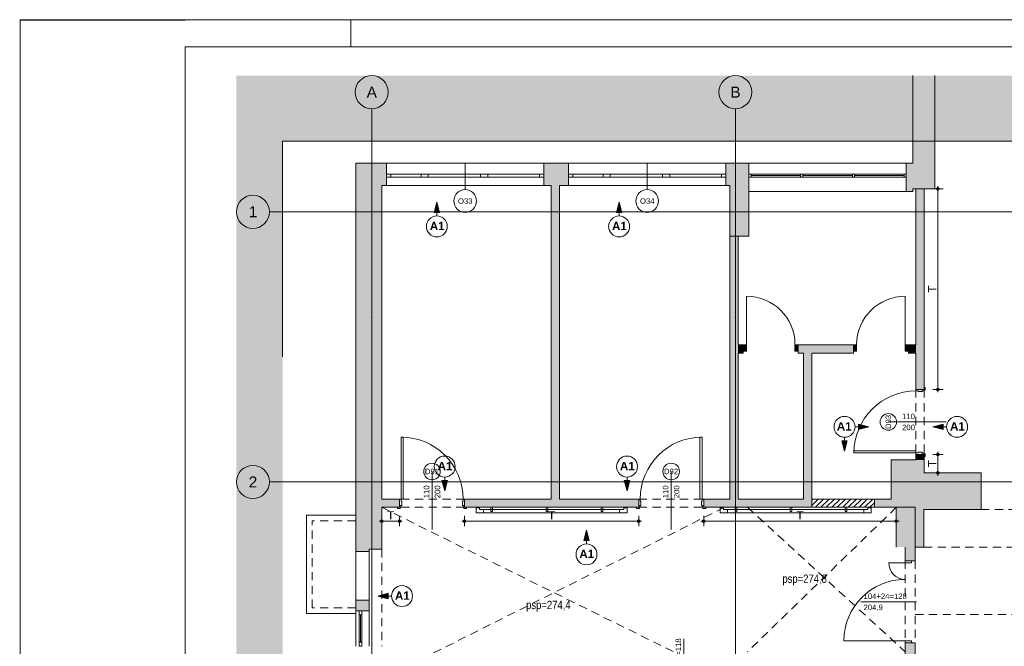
# Paper-space layout 'A-52 WYKOŃCZENIA ŚCIAN - PIĘTRO 7' of a CAD drawing. Header units: millimetres. Extents: x 0 to 420, y 0 to 297.
# Tile 3 of 11: x 0 to 179, y 183 to 297. Entities that reach past the tile are written whole.
import ezdxf
from ezdxf.xclip import XClip

# ---------------------------------------------------------------- set-up
doc = ezdxf.new("R2010")
doc.units = ezdxf.units.MM
doc.header["$MEASUREMENT"] = 0
doc.header["$XCLIPFRAME"] = 0
for name, pattern in [('DASHDOTX2', [1000, 500, -250, 0, -250]), ('Przer. długie kreski', [2.5, 1.5, -1]), ('PRZERYWANA_DU_A', [550, 350, -200])]:
    doc.linetypes.add(name, pattern=pattern)
for name, color, linetype, lineweight in [('0_Nr_pióra__2', 8, 'Continuous', 13), ('A__OKŁADZINY ŚCIAN_Nr_pióra__1', 7, 'Continuous', 20), ('A_Arkusz_Nr_pióra__1', 7, 'Continuous', 20), ('A_ściany proj_Nr_pióra__1', 7, 'Continuous', 20), ('A_ściany_Nr_pióra__1', 7, 'Continuous', 20), ('Drzwi Archicad_Nr_pióra__1', 7, 'Continuous', 20), ('Drzwi Archicad_Nr_pióra__3', 252, 'Continuous', 13), ('Okna Archicada_Nr_pióra__3', 252, 'Continuous', 13), ('Znaczniki drzwi Archicada_Nr_pióra__3', 252, 'Continuous', 13), ('Znaczniki okien Archicada_Nr_pióra__3', 252, 'Continuous', 13)]:
    doc.layers.add(name, color=color, linetype=linetype, lineweight=lineweight)
for name, color, linetype in [('A__OKŁADZINY ŚCIAN', 7, 'Continuous'), ('A_podrys', 7, 'Continuous'), ('A_ściany', 7, 'Continuous'), ('A_ściany proj', 7, 'Continuous'), ('Drzwi Archicad', 7, 'Continuous')]:
    doc.layers.add(name, color=color, linetype=linetype)
for name, color, linetype, lineweight, true_color in [('A__OKŁADZINY ŚCIAN_Nr_pióra__7', 7, 'Continuous', 18, 0x171717), ('A_Arkusz_Nr_pióra__237', 7, 'Continuous', 5, 0x343434), ('A_osie_Nr_pióra__16', 7, 'Continuous', 5, 0x0f0f0f), ('A_osie_Nr_pióra__76', 7, 'Continuous', 5, 0x2d2d2d), ('A_sufit_Nr_pióra__4', 7, 'Continuous', 18, 0x4b4b4b), ('A_ściany_Nr_pióra__10', 7, 'Continuous', 13, 0x4b4b4b), ('A_ściany_Nr_pióra__19', 7, 'Continuous', 5, 0x191919), ('AR ODBOJOPORĘCZ_Nr_pióra__10', 7, 'Continuous', 13, 0x4b4b4b), ('Okna Archicada_Nr_pióra__19', 7, 'Continuous', 5, 0x191919)]:
    doc.layers.add(name, color=color, linetype=linetype, lineweight=lineweight, true_color=true_color)
doc.styles.add('STYL_AUTOMATYCZNY_1', font='arial.ttf')
doc.styles.add('STYL_AUTOMATYCZNY_2', font='ARIALN.TTF')
doc.styles.add('STYL_AUTOMATYCZNY_3', font='arial.ttf')
doc.styles.add('STYL_AUTOMATYCZNY_4', font='arial.ttf')
doc.styles.add('STYL_AUTOMATYCZNY_5', font='arial.ttf')

# ---------------------------------------------------------------- blocks, each defined once
blk = doc.blocks.new('Rysunek_1_1', base_point=(-1579.51, -267.92))
at = {"linetype": 'Continuous', "lineweight": 0, "true_color": 0x484848}
blk.add_hatch(color=251, dxfattribs=at).paths.add_polyline_path([(39.23, 111.16), (47.61, 111.16), (47.61, 274.97), (204.68, 274.97), (204.68, 206.16), (289.68, 206.16), (289.68, 286.86), (39.23, 286.86)])
at = {"layer": 'A__OKŁADZINY ŚCIAN', "linetype": 'Continuous', "lineweight": 0, "true_color": 0x171717}
for points in [[(166.29, 266.32), (166.31, 266.23), (166.36, 266.15), (166.44, 266.09), (166.54, 266.07), (166.63, 266.09), (166.71, 266.15), (166.77, 266.23), (166.79, 266.32), (166.77, 266.42), (166.71, 266.5), (166.63, 266.56), (166.54, 266.57), (166.44, 266.56), (166.36, 266.5), (166.31, 266.42)], [(166.29, 229.95), (166.31, 229.86), (166.36, 229.78), (166.44, 229.72), (166.54, 229.7), (166.63, 229.72), (166.71, 229.78), (166.77, 229.86), (166.79, 229.95), (166.77, 230.05), (166.71, 230.13), (166.63, 230.19), (166.54, 230.2), (166.44, 230.19), (166.36, 230.13), (166.31, 230.05)], [(166.29, 218.15), (166.31, 218.06), (166.36, 217.98), (166.44, 217.92), (166.54, 217.9), (166.63, 217.92), (166.71, 217.98), (166.77, 218.06), (166.79, 218.15), (166.77, 218.25), (166.71, 218.33), (166.63, 218.39), (166.54, 218.4), (166.44, 218.39), (166.36, 218.33), (166.31, 218.25)], [(166.29, 214.8), (166.31, 214.71), (166.36, 214.63), (166.44, 214.57), (166.54, 214.55), (166.63, 214.57), (166.71, 214.63), (166.77, 214.71), (166.79, 214.8), (166.77, 214.9), (166.71, 214.98), (166.63, 215.04), (166.54, 215.05), (166.44, 215.04), (166.36, 214.98), (166.31, 214.9)], [(65.36, 206.06), (65.38, 205.97), (65.43, 205.89), (65.51, 205.83), (65.61, 205.81), (65.71, 205.83), (65.79, 205.89), (65.84, 205.97), (65.86, 206.06), (65.84, 206.16), (65.79, 206.24), (65.71, 206.3), (65.61, 206.31), (65.51, 206.3), (65.43, 206.24), (65.38, 206.16)], [(68.58, 206.06), (68.6, 205.97), (68.65, 205.89), (68.73, 205.83), (68.83, 205.81), (68.92, 205.83), (69, 205.89), (69.06, 205.97), (69.08, 206.06), (69.06, 206.16), (69, 206.24), (68.92, 206.3), (68.83, 206.31), (68.73, 206.3), (68.65, 206.24), (68.6, 206.16)], [(80.38, 206.06), (80.4, 205.97), (80.45, 205.89), (80.53, 205.83), (80.63, 205.81), (80.72, 205.83), (80.8, 205.89), (80.86, 205.97), (80.88, 206.06), (80.86, 206.16), (80.8, 206.24), (80.72, 206.3), (80.63, 206.31), (80.53, 206.3), (80.45, 206.24), (80.4, 206.16)], [(111.98, 206.06), (112, 205.97), (112.05, 205.89), (112.13, 205.83), (112.23, 205.81), (112.32, 205.83), (112.4, 205.89), (112.46, 205.97), (112.48, 206.06), (112.46, 206.16), (112.4, 206.24), (112.32, 206.3), (112.23, 206.31), (112.13, 206.3), (112.05, 206.24), (112, 206.16)], [(123.78, 206.06), (123.8, 205.97), (123.85, 205.89), (123.93, 205.83), (124.03, 205.81), (124.12, 205.83), (124.2, 205.89), (124.26, 205.97), (124.28, 206.06), (124.26, 206.16), (124.2, 206.24), (124.12, 206.3), (124.03, 206.31), (123.93, 206.3), (123.85, 206.24), (123.8, 206.16)], [(158.73, 206.06), (158.75, 205.97), (158.8, 205.89), (158.88, 205.83), (158.98, 205.81), (159.07, 205.83), (159.15, 205.89), (159.21, 205.97), (159.23, 206.06), (159.21, 206.16), (159.15, 206.24), (159.07, 206.3), (158.98, 206.31), (158.88, 206.3), (158.8, 206.24), (158.75, 206.16)]]:
    blk.add_hatch(color=250, dxfattribs=at).paths.add_polyline_path(points)
at = {"layer": 'A__OKŁADZINY ŚCIAN', "linetype": 'Continuous', "lineweight": 0, "true_color": 0x000000}
for points in [[(75.6, 263.9), (75.1, 262.04), (76.1, 262.04)], [(108.68, 263.9), (108.18, 262.04), (109.18, 262.04)], [(153.99, 223.16), (152.13, 223.66), (152.13, 222.66)], [(165.62, 223.16), (167.48, 222.66), (167.48, 223.66)], [(149.59, 218.75), (150.09, 220.62), (149.09, 220.62)], [(77.03, 211.55), (77.53, 213.41), (76.53, 213.41)], [(110.12, 211.55), (110.62, 213.41), (109.62, 213.41)], [(102.76, 204.44), (102.26, 202.57), (103.26, 202.57)], [(64.89, 192.47), (66.76, 191.97), (66.76, 192.97)]]:
    blk.add_hatch(color=18, dxfattribs=at).paths.add_polyline_path(points)
at = {"layer": 'A_ściany', "linetype": 'Continuous', "lineweight": 0, "true_color": 0x000000}
for points in [[(165.97, 286.86), (161.97, 286.86), (161.97, 266.32), (165.97, 266.32)], [(60.91, 270.97), (60.91, 200.98), (65.61, 200.98), (65.61, 266.92)], [(60.91, 270.97), (65.61, 266.92), (66.49, 266.92), (66.49, 270.97)], [(94.99, 270.97), (94.99, 266.92), (99.52, 266.92), (99.52, 270.97)], [(128.78, 270.97), (128.02, 270.97), (128.02, 266.92), (128.78, 266.92)], [(128.78, 270.97), (128.78, 265.85), (132.24, 265.85), (132.24, 270.97)], [(160.8, 270.97), (160.8, 265.85), (161.97, 265.85), (161.97, 270.97)], [(96.38, 266.92), (96.38, 210.06), (97.88, 210.06), (97.88, 266.92)], [(162.54, 229.95), (164.04, 229.95), (164.04, 266.32), (162.54, 266.32)], [(132.24, 257.74), (132.24, 265.85), (128.78, 265.85), (128.78, 257.74)], [(128.78, 257.74), (128.78, 210.06), (130.28, 210.06), (130.28, 257.74)], [(130.28, 238.05), (130.28, 236.55), (131.2, 236.55), (131.2, 238.05)], [(141.2, 238.05), (141.2, 236.55), (151.19, 236.55), (151.19, 238.05)], [(162.54, 238.05), (161.19, 238.05), (161.19, 236.55), (162.54, 236.55)], [(142.13, 236.55), (142.13, 210.06), (143.63, 208.56), (143.63, 236.55)], [(162.54, 217.15), (164.04, 217.15), (164.04, 218.15), (162.54, 218.15)], [(164.04, 217.15), (158.05, 217.15), (158.05, 208.56), (162.4, 208.56), (162.4, 201.36), (162.4, 201.33), (164, 201.33), (164, 208.16), (174.36, 208.16), (174.36, 214.8), (164.04, 214.8)], [(65.61, 210.06), (65.61, 208.56), (68.83, 208.56), (68.83, 210.06)], [(80.63, 210.06), (80.63, 208.56), (112.23, 208.56), (112.23, 210.06)], [(142.13, 210.06), (124.03, 210.06), (124.03, 208.56), (143.63, 208.56)], [(158.05, 210.06), (155.03, 210.06), (155.03, 208.56), (158.05, 208.56)], [(158.98, 208.56), (158.98, 201.36), (162.4, 201.36), (162.4, 208.56)], [(63.31, 200.98), (60.91, 200.98), (60.91, 200.53), (62.21, 200.53), (63.31, 200.53)], [(160.6, 201.36), (160.6, 198.88), (162.4, 198.88), (162.4, 201.36)], [(60.91, 189.8), (63.31, 189.8), (63.31, 191.73), (62.21, 191.73), (60.91, 191.73)], [(160.6, 181.36), (162.4, 181.36), (162.4, 183.96), (160.6, 183.96)]]:
    blk.add_hatch(color=18, dxfattribs=at).paths.add_polyline_path(points)
at = {"layer": 'A_ściany proj', "linetype": 'Continuous', "lineweight": 0, "true_color": 0x000000}
h = blk.add_hatch(dxfattribs=at)
h.set_pattern_fill('bloczki_ceramiczne_0001', color=18, style=0, pattern_type=2)
h.set_pattern_definition([(45, (-1579.5146, -267.9191), (-0.49497475, 0.49497475), [])])
h.paths.add_polyline_path([(143.63, 208.56), (155.03, 208.56), (155.03, 210.06), (143.63, 210.06)])
at = {"layer": 'Drzwi Archicad', "linetype": 'Continuous', "lineweight": 0, "true_color": 0xfdfdfd}
for points in [[(131.2, 238.05), (131.2, 236.9), (131.8, 236.9), (131.8, 238.05)], [(141.2, 236.9), (141.2, 238.05), (140.6, 238.05), (140.6, 236.9)], [(151.19, 236.9), (151.79, 236.9), (151.79, 238.05), (151.19, 238.05)], [(161.19, 238.05), (160.59, 238.05), (160.59, 236.9), (161.19, 236.9)]]:
    blk.add_hatch(color=7, dxfattribs=at).paths.add_polyline_path(points)
at = {"layer": '0_Nr_pióra__2', "color": 8, "linetype": 'PRZERYWANA_DU_A', "lineweight": 13, "flags": 128}
blk.add_lwpolyline([(289.68, 206.16), (204.68, 206.16), (204.68, 274.97), (47.61, 274.97), (47.61, 111.16)], dxfattribs=at)
at = {"layer": 'A__OKŁADZINY ŚCIAN_Nr_pióra__1', "color": 7, "linetype": 'Continuous', "lineweight": 20}
for p, q in [((75.6, 263.9), (75.1, 262.04)), ((75.6, 263.9), (76.1, 262.04)), ((108.68, 263.9), (108.18, 262.04)), ((108.68, 263.9), (109.18, 262.04)), ((76.1, 262.04), (75.1, 262.04)), ((75.6, 261.4), (75.6, 262.04)), ((109.18, 262.04), (108.18, 262.04)), ((108.68, 261.4), (108.68, 262.04)), ((152.13, 222.66), (152.13, 223.66)), ((153.99, 223.16), (152.13, 223.66)), ((165.62, 223.16), (167.48, 223.66)), ((167.48, 223.66), (167.48, 222.66)), ((151.49, 223.16), (152.13, 223.16)), ((153.99, 223.16), (152.13, 222.66)), ((165.62, 223.16), (167.48, 222.66)), ((168.12, 223.16), (167.48, 223.16)), ((149.09, 220.62), (150.09, 220.62)), ((149.59, 218.75), (149.09, 220.62)), ((149.59, 221.25), (149.59, 220.62)), ((149.59, 218.75), (150.09, 220.62)), ((76.53, 213.41), (77.53, 213.41)), ((77.03, 211.55), (76.53, 213.41)), ((77.03, 214.05), (77.03, 213.41)), ((77.03, 211.55), (77.53, 213.41)), ((109.62, 213.41), (110.62, 213.41)), ((110.12, 211.55), (109.62, 213.41)), ((110.12, 214.05), (110.12, 213.41)), ((110.12, 211.55), (110.62, 213.41)), ((102.76, 204.44), (102.26, 202.57)), ((102.76, 204.44), (103.26, 202.57)), ((103.26, 202.57), (102.26, 202.57)), ((102.76, 201.94), (102.76, 202.57)), ((64.89, 192.47), (66.76, 192.97)), ((64.89, 192.47), (66.76, 191.97)), ((66.76, 192.97), (66.76, 191.97)), ((67.39, 192.47), (66.76, 192.47))]:
    blk.add_line(p, q, dxfattribs=at)
for centre in [(75.6, 259.5), (108.68, 259.5), (149.59, 223.16), (170.02, 223.16), (77.03, 215.95), (110.12, 215.95), (102.76, 200.03), (69.29, 192.47)]:
    blk.add_circle(centre, 1.9, dxfattribs=at)
at = {"layer": 'A__OKŁADZINY ŚCIAN_Nr_pióra__7', "color": 250, "linetype": 'Continuous', "lineweight": 18, "true_color": 0x171717}
for p, q in [((166.29, 266.32), (165.6, 266.32)), ((166.54, 266.57), (166.54, 266.82)), ((167.47, 266.32), (166.79, 266.32)), ((166.54, 230.2), (166.54, 266.07)), ((166.29, 229.95), (165.6, 229.95)), ((166.54, 229.45), (166.54, 229.7)), ((167.47, 229.95), (166.79, 229.95)), ((166.29, 218.15), (165.6, 218.15)), ((166.54, 218.4), (166.54, 218.65)), ((167.47, 218.15), (166.79, 218.15)), ((166.54, 215.05), (166.54, 217.9)), ((166.29, 214.8), (165.6, 214.8)), ((166.54, 214.3), (166.54, 214.55)), ((167.47, 214.8), (166.79, 214.8)), ((65.11, 206.06), (65.36, 206.06)), ((65.61, 206.31), (65.61, 207)), ((65.61, 205.13), (65.61, 205.81)), ((65.86, 206.06), (68.58, 206.06)), ((68.83, 206.31), (68.83, 207)), ((68.83, 205.13), (68.83, 205.81)), ((69.08, 206.06), (69.33, 206.06)), ((80.13, 206.06), (80.38, 206.06)), ((80.63, 206.31), (80.63, 207)), ((80.63, 205.13), (80.63, 205.81)), ((80.88, 206.06), (111.98, 206.06)), ((112.23, 206.31), (112.23, 207)), ((112.23, 205.13), (112.23, 205.81)), ((112.48, 206.06), (112.73, 206.06)), ((123.53, 206.06), (123.78, 206.06)), ((124.03, 206.31), (124.03, 207)), ((124.03, 205.13), (124.03, 205.81)), ((124.28, 206.06), (158.73, 206.06)), ((158.98, 206.31), (158.98, 207)), ((158.98, 205.13), (158.98, 205.81)), ((159.23, 206.06), (159.48, 206.06))]:
    blk.add_line(p, q, dxfattribs=at)
for centre in [(166.54, 266.32), (166.54, 229.95), (166.54, 218.15), (166.54, 214.8), (65.61, 206.06), (68.83, 206.06), (80.63, 206.06), (112.23, 206.06), (124.03, 206.06), (158.98, 206.06)]:
    blk.add_circle(centre, 0.25, dxfattribs=at)
at = {"layer": 'A_osie_Nr_pióra__16', "color": 250, "linetype": 'DASHDOTX2', "lineweight": 5, "true_color": 0x0f0f0f}
for p, q in [((63.78, 242.98), (63.78, 280.86)), ((129.78, 242.98), (129.78, 280.86)), ((65.48, 262.16), (45.23, 262.16)), ((289.68, 262.16), (65.48, 262.16)), ((65.48, 262.16), (65.48, 262.16)), ((63.78, 242.98), (63.78, 111.16)), ((129.78, 242.98), (129.78, 111.16)), ((65.48, 213.16), (45.23, 213.16)), ((289.68, 213.16), (65.48, 213.16)), ((65.48, 213.16), (65.48, 213.16))]:
    blk.add_line(p, q, dxfattribs=at)
for p in [(65.48, 262.16), (63.78, 242.98), (63.78, 242.98), (129.78, 242.98), (129.78, 242.98), (65.48, 213.16)]:
    blk.add_point(p, dxfattribs=at)
at = {"layer": 'A_osie_Nr_pióra__76', "color": 250, "linetype": 'Continuous', "lineweight": 5, "true_color": 0x2d2d2d}
for centre in [(63.78, 283.86), (129.78, 283.86), (42.23, 262.16), (42.23, 213.16)]:
    blk.add_circle(centre, 3, dxfattribs=at)
at = {"layer": 'A_sufit_Nr_pióra__4', "color": 251, "linetype": 'Przer. długie kreski', "lineweight": 18, "true_color": 0x4b4b4b}
for p, q in [((65.61, 208.56), (127.78, 177.78)), ((127.78, 208.56), (68.18, 178.73)), ((131.98, 208.56), (160.6, 182.36)), ((158.98, 208.56), (131.98, 182.36))]:
    blk.add_line(p, q, dxfattribs=at)
at = {"layer": 'A_ściany proj_Nr_pióra__1', "color": 7, "linetype": 'Continuous', "lineweight": 20, "flags": 128}
for points in [[(155.03, 210.06), (143.63, 210.06)], [(143.63, 210.06), (143.63, 208.56)], [(155.03, 208.56), (155.03, 210.06)], [(143.63, 208.56), (155.03, 208.56)]]:
    blk.add_lwpolyline(points, dxfattribs=at)
at = {"layer": 'A_ściany_Nr_pióra__1', "color": 7, "linetype": 'Continuous', "lineweight": 20}
for p, q in [((66.49, 270.97), (66.49, 268.97)), ((94.99, 270.97), (94.99, 268.97)), ((99.52, 270.97), (99.52, 268.97)), ((128.02, 270.97), (128.02, 268.97)), ((132.24, 265.85), (132.24, 270.97)), ((160.8, 265.85), (160.8, 270.97)), ((66.49, 268.97), (66.49, 268.47)), ((66.49, 268.47), (66.49, 266.92)), ((94.99, 268.97), (94.99, 268.47)), ((94.99, 268.47), (94.99, 266.92)), ((99.52, 268.97), (99.52, 268.47)), ((99.52, 268.47), (99.52, 266.92)), ((128.02, 268.97), (128.02, 268.47)), ((128.02, 268.47), (128.02, 266.92)), ((131.2, 238.05), (130.73, 238.05)), ((131.2, 238.05), (131.2, 236.9)), ((141.2, 238.05), (141.67, 238.05)), ((141.2, 238.05), (141.2, 236.9)), ((151.19, 238.05), (150.72, 238.05)), ((151.19, 238.05), (151.19, 236.9)), ((161.19, 238.05), (161.66, 238.05)), ((161.19, 238.05), (161.19, 236.9)), ((131.2, 236.55), (130.83, 236.55)), ((131.2, 236.9), (131.2, 236.55)), ((141.2, 236.9), (141.2, 236.55)), ((141.2, 236.55), (141.57, 236.55)), ((151.19, 236.55), (150.82, 236.55)), ((151.19, 236.9), (151.19, 236.55)), ((161.19, 236.9), (161.19, 236.55)), ((161.19, 236.55), (161.56, 236.55)), ((162.54, 229.95), (163.69, 229.95)), ((163.69, 229.95), (164.04, 229.95)), ((164.04, 229.95), (164.04, 230.32)), ((162.54, 218.15), (163.69, 218.15)), ((163.69, 218.15), (164.04, 218.15)), ((164.04, 218.15), (164.04, 217.78)), ((68.83, 210.06), (68.83, 208.91)), ((80.63, 210.06), (80.63, 208.91)), ((112.23, 210.06), (112.23, 208.91)), ((124.03, 210.06), (124.03, 208.91)), ((68.83, 208.56), (68.46, 208.56)), ((68.83, 208.91), (68.83, 208.56)), ((80.63, 208.91), (80.63, 208.56)), ((80.63, 208.56), (81, 208.56)), ((112.23, 208.56), (111.86, 208.56)), ((112.23, 208.91), (112.23, 208.56)), ((124.03, 208.91), (124.03, 208.56)), ((124.03, 208.56), (124.4, 208.56)), ((62.21, 200.53), (60.91, 200.53)), ((62.21, 200.53), (63.31, 200.53)), ((160.6, 198.88), (160.6, 199.25)), ((160.6, 198.88), (161.75, 198.88)), ((161.75, 198.88), (162.4, 198.88)), ((162.4, 198.88), (162.4, 199.25)), ((62.21, 191.73), (60.91, 191.73)), ((62.21, 191.73), (63.31, 191.73)), ((60.91, 189.8), (63.31, 189.8)), ((160.6, 183.96), (160.6, 183.59)), ((160.6, 183.96), (161.75, 183.96)), ((161.75, 183.96), (162.4, 183.96)), ((162.4, 183.96), (162.4, 183.59))]:
    blk.add_line(p, q, dxfattribs=at)
at = {"layer": 'A_ściany_Nr_pióra__1', "color": 7, "linetype": 'Continuous', "lineweight": 20, "flags": 128}
for points in [[(161.97, 286.86), (161.97, 270.97)], [(165.97, 266.32), (165.97, 286.86)], [(60.91, 270.97), (60.91, 200.98)], [(66.49, 270.97), (60.91, 270.97)], [(99.52, 270.97), (94.99, 270.97)], [(128.78, 270.97), (128.02, 270.97)], [(132.24, 270.97), (128.78, 270.97)], [(161.97, 270.97), (160.8, 270.97)], [(65.61, 210.06), (65.61, 266.92)], [(65.61, 266.92), (66.49, 266.92)], [(94.99, 266.92), (96.38, 266.92)], [(96.38, 266.92), (96.38, 210.06)], [(97.88, 266.92), (99.52, 266.92)], [(97.88, 210.06), (97.88, 266.92)], [(128.02, 266.92), (128.78, 266.92)], [(128.78, 266.92), (128.78, 265.85)], [(161.97, 265.85), (161.97, 266.32)], [(161.97, 266.32), (165.97, 266.32)], [(164.04, 266.32), (162.54, 266.32)], [(162.54, 266.32), (162.54, 238.05)], [(164.04, 229.95), (164.04, 266.32)], [(128.78, 265.85), (128.78, 257.74)], [(132.24, 257.74), (132.24, 265.85)], [(160.8, 265.85), (161.97, 265.85)], [(128.78, 257.74), (132.24, 257.74)], [(128.78, 257.74), (128.78, 210.06)], [(130.28, 257.74), (128.78, 257.74)], [(130.28, 238.05), (130.28, 257.74)], [(131.2, 238.05), (130.28, 238.05)], [(151.19, 238.05), (141.2, 238.05)], [(162.54, 238.05), (161.19, 238.05)], [(130.28, 236.55), (131.2, 236.55)], [(130.28, 210.06), (130.28, 236.55)], [(141.2, 236.55), (142.13, 236.55)], [(142.13, 236.55), (142.13, 210.06)], [(143.63, 236.55), (151.19, 236.55)], [(143.63, 208.56), (143.63, 236.55)], [(161.19, 236.55), (162.54, 236.55)], [(162.54, 236.55), (162.54, 229.95)], [(162.54, 218.15), (162.54, 217.15)], [(164.04, 217.15), (164.04, 218.15)], [(162.54, 217.15), (158.05, 217.15)], [(158.05, 217.15), (158.05, 210.06)], [(164.04, 214.8), (164.04, 217.15)], [(174.36, 214.8), (164.04, 214.8)], [(174.36, 208.16), (174.36, 214.8)], [(68.83, 210.06), (65.61, 210.06)], [(96.38, 210.06), (80.63, 210.06)], [(112.23, 210.06), (97.88, 210.06)], [(128.78, 210.06), (124.03, 210.06)], [(142.13, 210.06), (130.28, 210.06)], [(158.05, 210.06), (155.03, 210.06)], [(155.03, 210.06), (155.03, 208.56)], [(65.61, 200.98), (65.61, 208.56)], [(65.61, 208.56), (68.83, 208.56)], [(80.63, 208.56), (112.23, 208.56)], [(124.03, 208.56), (143.63, 208.56)], [(155.03, 208.56), (158.05, 208.56)], [(158.05, 208.56), (162.4, 208.56)], [(158.98, 208.56), (158.98, 201.36)], [(162.4, 201.36), (162.4, 208.56)], [(162.4, 208.56), (162.4, 201.36)], [(164, 201.33), (164, 208.16)], [(164, 208.16), (174.36, 208.16)], [(60.91, 200.98), (60.91, 200.53)], [(63.31, 200.53), (63.31, 200.98)], [(63.31, 200.98), (65.61, 200.98)], [(160.6, 201.36), (160.6, 198.88)], [(162.4, 198.88), (162.4, 201.36)], [(162.4, 201.36), (162.4, 201.33)], [(162.4, 201.33), (164, 201.33)], [(60.91, 191.73), (60.91, 189.8)], [(63.31, 189.8), (63.31, 191.73)], [(160.6, 183.96), (160.6, 181.36)], [(162.4, 181.36), (162.4, 183.96)]]:
    blk.add_lwpolyline(points, dxfattribs=at)
at = {"layer": 'A_ściany_Nr_pióra__10', "color": 251, "linetype": 'Przer. długie kreski', "lineweight": 13, "true_color": 0x4b4b4b}
for p, q in [((174.36, 208.16), (193.78, 208.16)), ((60.91, 206.13), (52.95, 206.13)), ((52.95, 190.33), (52.95, 206.13)), ((65.61, 200.98), (65.61, 183.35)), ((164, 201.33), (289.68, 201.33)), ((160.6, 198.88), (160.6, 183.96)), ((162.4, 198.88), (162.4, 183.96)), ((60.91, 190.33), (52.95, 190.33)), ((162.4, 189.1), (289.68, 189.1))]:
    blk.add_line(p, q, dxfattribs=at)
at = {"layer": 'A_ściany_Nr_pióra__10', "color": 251, "linetype": 'Continuous', "lineweight": 13, "true_color": 0x4b4b4b}
for p, q in [((60.91, 207.13), (51.95, 207.13)), ((51.95, 189.33), (51.95, 207.13)), ((60.91, 189.33), (51.95, 189.33))]:
    blk.add_line(p, q, dxfattribs=at)
at = {"layer": 'A_ściany_Nr_pióra__19', "color": 250, "linetype": 'Continuous', "lineweight": 5, "true_color": 0x191919}
for p, q in [((160.8, 270.97), (132.24, 270.97)), ((132.24, 265.85), (160.8, 265.85)), ((60.91, 189.8), (60.91, 183.35)), ((63.31, 183.35), (63.31, 189.8))]:
    blk.add_line(p, q, dxfattribs=at)
at = {"layer": 'AR ODBOJOPORĘCZ_Nr_pióra__10', "color": 251, "linetype": 'Continuous', "lineweight": 13, "true_color": 0x4b4b4b}
for p, q in [((82.73, 208.46), (82.73, 207.56)), ((82.73, 208.46), (83.32, 208.46)), ((82.73, 208.46), (82.73, 207.57)), ((82.73, 207.57), (110.13, 207.57)), ((82.73, 207.56), (110.13, 207.56)), ((83.32, 208.46), (83.32, 208.16)), ((83.32, 208.16), (109.53, 208.16)), ((84.08, 208.16), (84.08, 207.56)), ((85.43, 208.56), (85.73, 208.56)), ((85.43, 207.83), (85.43, 208.56)), ((85.43, 207.83), (85.73, 207.83)), ((85.73, 207.83), (85.73, 208.56)), ((95.43, 207.83), (95.43, 208.56)), ((95.43, 208.56), (95.73, 208.56)), ((95.43, 207.83), (95.73, 207.83)), ((95.73, 207.83), (95.73, 208.56)), ((105.43, 207.83), (105.43, 208.56)), ((105.43, 208.56), (105.73, 208.56)), ((105.43, 207.83), (105.73, 207.83)), ((105.73, 207.83), (105.73, 208.56)), ((108.78, 208.16), (108.78, 207.56)), ((109.53, 208.46), (109.53, 208.16)), ((110.13, 208.46), (109.53, 208.46)), ((110.13, 208.46), (110.13, 207.56)), ((110.13, 208.46), (110.13, 207.57)), ((127.03, 208.46), (127.03, 207.56)), ((127.03, 208.46), (127.62, 208.46)), ((127.03, 208.46), (127.03, 207.57)), ((127.03, 207.57), (154.43, 207.57)), ((127.03, 207.56), (154.43, 207.56)), ((127.62, 208.46), (127.62, 208.16)), ((127.62, 208.16), (153.83, 208.16)), ((128.38, 208.16), (128.38, 207.56)), ((129.73, 208.56), (130.03, 208.56)), ((129.73, 207.83), (129.73, 208.56)), ((129.73, 207.83), (130.03, 207.83)), ((130.03, 207.83), (130.03, 208.56)), ((139.73, 207.83), (139.73, 208.56)), ((139.73, 208.56), (140.03, 208.56)), ((139.73, 207.83), (140.03, 207.83)), ((140.03, 207.83), (140.03, 208.56)), ((149.73, 207.83), (149.73, 208.56)), ((149.73, 208.56), (150.03, 208.56)), ((149.73, 207.83), (150.03, 207.83)), ((150.03, 207.83), (150.03, 208.56)), ((153.08, 208.16), (153.08, 207.56)), ((153.83, 208.46), (153.83, 208.16)), ((154.43, 208.46), (153.83, 208.46)), ((154.43, 208.46), (154.43, 207.56)), ((154.43, 208.46), (154.43, 207.57))]:
    blk.add_line(p, q, dxfattribs=at)
at = {"layer": 'Drzwi Archicad_Nr_pióra__1', "color": 7, "linetype": 'Continuous', "lineweight": 20}
for p, q in [((131.8, 238.05), (131.8, 246.85)), ((160.59, 238.05), (160.59, 246.85)), ((131.2, 238.05), (130.73, 238.05)), ((131.2, 238.05), (130.73, 238.05)), ((131.2, 238.05), (131.8, 238.05)), ((131.2, 236.9), (131.2, 238.05)), ((131.2, 238.05), (131.2, 236.9)), ((131.2, 238.05), (131.2, 236.9)), ((131.8, 238.05), (131.8, 236.9)), ((140.6, 236.9), (140.6, 238.05)), ((140.6, 238.05), (141.2, 238.05)), ((141.2, 238.05), (141.2, 236.9)), ((141.2, 238.05), (141.2, 236.9)), ((141.2, 238.05), (141.2, 236.9)), ((141.2, 238.05), (141.67, 238.05)), ((141.2, 238.05), (141.67, 238.05)), ((151.19, 238.05), (150.72, 238.05)), ((151.19, 238.05), (150.72, 238.05)), ((151.79, 238.05), (151.19, 238.05)), ((151.19, 238.05), (151.19, 236.9)), ((151.19, 238.05), (151.19, 236.9)), ((151.19, 238.05), (151.19, 236.9)), ((151.79, 236.9), (151.79, 238.05)), ((161.19, 238.05), (160.59, 238.05)), ((160.59, 238.05), (160.59, 236.9)), ((161.19, 236.9), (161.19, 238.05)), ((161.19, 238.05), (161.19, 236.9)), ((161.19, 238.05), (161.19, 236.9)), ((161.19, 238.05), (161.66, 238.05)), ((161.19, 238.05), (161.66, 238.05)), ((131.2, 236.55), (130.83, 236.55)), ((131.2, 236.55), (130.83, 236.55)), ((131.8, 236.9), (131.2, 236.9)), ((131.2, 236.9), (131.2, 236.55)), ((131.2, 236.9), (131.2, 236.55)), ((141.2, 236.9), (140.6, 236.9)), ((141.2, 236.9), (141.2, 236.55)), ((141.2, 236.9), (141.2, 236.55)), ((141.2, 236.55), (141.57, 236.55)), ((141.2, 236.55), (141.57, 236.55)), ((151.19, 236.55), (150.82, 236.55)), ((151.19, 236.55), (150.82, 236.55)), ((151.19, 236.9), (151.79, 236.9)), ((151.19, 236.9), (151.19, 236.55)), ((151.19, 236.9), (151.19, 236.55)), ((160.59, 236.9), (161.19, 236.9)), ((161.19, 236.9), (161.19, 236.55)), ((161.19, 236.9), (161.19, 236.55)), ((161.19, 236.55), (161.56, 236.55)), ((161.19, 236.55), (161.56, 236.55)), ((160.6, 198.48), (157.61, 198.48)), ((160.6, 198.88), (160.6, 199.25)), ((160.6, 198.88), (160.6, 199.25)), ((160.6, 198.48), (160.6, 198.88)), ((160.6, 198.88), (161.75, 198.88)), ((160.6, 198.88), (161.75, 198.88)), ((160.6, 198.88), (161.75, 198.88)), ((161.75, 198.48), (160.6, 198.48)), ((161.75, 198.88), (161.75, 198.48)), ((161.75, 198.88), (162.4, 198.88)), ((161.75, 198.88), (162.4, 198.88)), ((162.4, 198.88), (162.4, 199.25)), ((162.4, 198.88), (162.4, 199.25)), ((160.6, 184.36), (149.47, 184.36)), ((160.6, 183.96), (160.6, 184.36)), ((160.6, 184.36), (161.75, 184.36)), ((161.75, 184.36), (161.75, 183.96)), ((161.75, 183.96), (160.6, 183.96)), ((160.6, 183.96), (161.75, 183.96)), ((160.6, 183.96), (161.75, 183.96)), ((160.6, 183.96), (160.6, 183.59)), ((160.6, 183.96), (160.6, 183.59)), ((161.75, 183.96), (162.4, 183.96)), ((161.75, 183.96), (162.4, 183.96)), ((162.4, 183.96), (162.4, 183.59)), ((162.4, 183.96), (162.4, 183.59))]:
    blk.add_line(p, q, dxfattribs=at)
for centre, radius, start, end in [((131.8, 238.05), 8.8, 0, 90), ((160.59, 238.05), 8.8, 90, 180), ((160.6, 198.48), 2.99, 180, 270), ((160.6, 184.36), 11.13, 90, 180)]:
    blk.add_arc(centre, radius, start, end, dxfattribs=at)
at = {"layer": 'Drzwi Archicad_Nr_pióra__3', "color": 252, "linetype": 'Przer. długie kreski', "lineweight": 13}
for p, q in [((162.54, 229.95), (162.54, 218.15)), ((164.04, 229.95), (164.04, 218.15)), ((80.63, 210.06), (68.83, 210.06)), ((112.23, 210.06), (124.03, 210.06)), ((80.63, 208.56), (68.83, 208.56)), ((112.23, 208.56), (124.03, 208.56))]:
    blk.add_line(p, q, dxfattribs=at)
at = {"layer": 'Drzwi Archicad_Nr_pióra__3', "color": 252, "linetype": 'Continuous', "lineweight": 13}
for p, q in [((162.54, 229.67), (162.54, 229.95)), ((162.54, 229.95), (163.69, 229.95)), ((162.54, 229.95), (163.69, 229.95)), ((162.54, 229.95), (163.69, 229.95)), ((162.94, 229.67), (162.54, 229.67)), ((162.94, 229.55), (162.94, 229.67)), ((163.69, 229.55), (162.94, 229.55)), ((164.04, 229.95), (163.69, 229.95)), ((163.69, 229.95), (163.69, 229.7)), ((163.69, 229.95), (163.69, 229.55)), ((163.69, 229.95), (164.04, 229.95)), ((163.69, 229.95), (164.04, 229.95)), ((163.69, 229.7), (164.04, 229.7)), ((164.23, 230.32), (164.04, 230.32)), ((164.04, 230.32), (164.04, 229.82)), ((164.04, 229.95), (164.04, 230.32)), ((164.04, 229.95), (164.04, 230.32)), ((164.04, 229.7), (164.04, 229.95)), ((164.04, 229.82), (164.23, 229.82)), ((164.23, 229.82), (164.23, 230.32)), ((69.11, 221.3), (69.11, 210.06)), ((69.51, 221.3), (69.11, 221.3)), ((69.51, 210.06), (69.51, 221.3)), ((123.35, 210.06), (123.35, 221.3)), ((123.35, 221.3), (123.75, 221.3)), ((123.75, 221.3), (123.75, 210.06)), ((162.54, 218.83), (151.3, 218.83)), ((151.3, 218.83), (151.3, 218.43)), ((151.3, 218.43), (162.54, 218.43)), ((162.54, 218.43), (162.54, 218.83)), ((162.54, 218.15), (162.54, 218.43)), ((162.54, 218.43), (162.94, 218.43)), ((163.69, 218.15), (162.54, 218.15)), ((162.54, 218.15), (163.69, 218.15)), ((162.54, 218.15), (163.69, 218.15)), ((162.94, 218.43), (162.94, 218.55)), ((162.94, 218.55), (163.69, 218.55)), ((163.69, 218.55), (163.69, 218.15)), ((164.04, 218.4), (163.69, 218.4)), ((163.69, 218.4), (163.69, 218.15)), ((163.69, 218.15), (164.04, 218.15)), ((163.69, 218.15), (164.04, 218.15)), ((163.69, 218.15), (164.04, 218.15)), ((164.04, 218.15), (164.04, 218.4)), ((164.04, 218.28), (164.04, 217.78)), ((164.23, 218.28), (164.04, 218.28)), ((164.04, 218.15), (164.04, 217.78)), ((164.04, 218.15), (164.04, 217.78)), ((164.23, 217.78), (164.23, 218.28)), ((164.04, 217.78), (164.23, 217.78)), ((68.83, 208.91), (68.83, 210.06)), ((68.83, 210.06), (69.11, 210.06)), ((68.83, 210.06), (68.83, 208.91)), ((68.83, 210.06), (68.83, 208.91)), ((69.11, 210.06), (69.11, 209.66)), ((69.11, 210.06), (69.51, 210.06)), ((69.11, 209.66), (69.23, 209.66)), ((69.23, 209.66), (69.23, 208.91)), ((80.23, 208.91), (80.23, 209.66)), ((80.23, 209.66), (80.35, 209.66)), ((80.35, 209.66), (80.35, 210.06)), ((80.35, 210.06), (80.63, 210.06)), ((80.63, 210.06), (80.63, 208.91)), ((80.63, 210.06), (80.63, 208.91)), ((80.63, 210.06), (80.63, 208.91)), ((112.51, 210.06), (112.23, 210.06)), ((112.23, 210.06), (112.23, 208.91)), ((112.23, 210.06), (112.23, 208.91)), ((112.23, 210.06), (112.23, 208.91)), ((112.51, 209.66), (112.51, 210.06)), ((112.63, 209.66), (112.51, 209.66)), ((112.63, 208.91), (112.63, 209.66)), ((123.75, 210.06), (123.35, 210.06)), ((123.75, 209.66), (123.63, 209.66)), ((123.63, 209.66), (123.63, 208.91)), ((124.03, 210.06), (123.75, 210.06)), ((123.75, 210.06), (123.75, 209.66)), ((124.03, 208.91), (124.03, 210.06)), ((124.03, 210.06), (124.03, 208.91)), ((124.03, 210.06), (124.03, 208.91)), ((68.96, 208.56), (68.46, 208.56)), ((68.46, 208.56), (68.46, 208.37)), ((68.83, 208.56), (68.46, 208.56)), ((68.83, 208.56), (68.46, 208.56)), ((68.46, 208.37), (68.96, 208.37)), ((68.83, 208.91), (68.83, 208.56)), ((69.08, 208.91), (68.83, 208.91)), ((69.23, 208.91), (68.83, 208.91)), ((68.83, 208.91), (68.83, 208.56)), ((68.83, 208.91), (68.83, 208.56)), ((68.83, 208.56), (69.08, 208.56)), ((68.96, 208.37), (68.96, 208.56)), ((69.08, 208.56), (69.08, 208.91)), ((80.63, 208.91), (80.23, 208.91)), ((80.38, 208.91), (80.38, 208.56)), ((80.63, 208.91), (80.38, 208.91)), ((80.38, 208.56), (80.63, 208.56)), ((81, 208.56), (80.5, 208.56)), ((80.5, 208.56), (80.5, 208.37)), ((80.5, 208.37), (81, 208.37)), ((80.63, 208.56), (80.63, 208.91)), ((80.63, 208.91), (80.63, 208.56)), ((80.63, 208.91), (80.63, 208.56)), ((80.63, 208.56), (81, 208.56)), ((80.63, 208.56), (81, 208.56)), ((81, 208.37), (81, 208.56)), ((111.86, 208.37), (111.86, 208.56)), ((111.86, 208.56), (112.36, 208.56)), ((112.23, 208.56), (111.86, 208.56)), ((112.23, 208.56), (111.86, 208.56)), ((112.36, 208.37), (111.86, 208.37)), ((112.23, 208.56), (112.23, 208.91)), ((112.23, 208.91), (112.48, 208.91)), ((112.23, 208.91), (112.63, 208.91)), ((112.23, 208.91), (112.23, 208.56)), ((112.23, 208.91), (112.23, 208.56)), ((112.48, 208.56), (112.23, 208.56)), ((112.36, 208.56), (112.36, 208.37)), ((112.48, 208.91), (112.48, 208.56)), ((123.63, 208.91), (124.03, 208.91)), ((123.78, 208.56), (123.78, 208.91)), ((123.78, 208.91), (124.03, 208.91)), ((124.03, 208.56), (123.78, 208.56)), ((123.9, 208.56), (124.4, 208.56)), ((123.9, 208.37), (123.9, 208.56)), ((124.4, 208.37), (123.9, 208.37)), ((124.03, 208.91), (124.03, 208.56)), ((124.03, 208.91), (124.03, 208.56)), ((124.03, 208.91), (124.03, 208.56)), ((124.03, 208.56), (124.4, 208.56)), ((124.03, 208.56), (124.4, 208.56)), ((124.4, 208.56), (124.4, 208.37))]:
    blk.add_line(p, q, dxfattribs=at)
for centre, start, end in [((162.54, 218.43), 90, 180), ((69.11, 210.06), 0, 90), ((123.75, 210.06), 90, 180)]:
    blk.add_arc(centre, 11.24, start, end, dxfattribs=at)
at = {"layer": 'Okna Archicada_Nr_pióra__19', "color": 250, "linetype": 'Continuous', "lineweight": 5, "true_color": 0x191919}
for p, q in [((132.24, 268.47), (132.24, 268.97)), ((132.24, 268.97), (160.8, 268.97)), ((160.8, 268.47), (132.24, 268.47)), ((132.64, 268.97), (132.64, 268.47)), ((141.62, 268.72), (132.64, 268.72)), ((141.62, 268.97), (141.62, 268.47)), ((142.02, 268.97), (142.02, 268.47)), ((151.01, 268.72), (142.02, 268.72)), ((151.01, 268.97), (151.01, 268.47)), ((151.41, 268.97), (151.41, 268.47)), ((160.4, 268.72), (151.41, 268.72)), ((160.4, 268.97), (160.4, 268.47)), ((160.8, 268.97), (160.8, 268.47)), ((62.21, 200.53), (60.91, 200.53)), ((60.91, 191.73), (60.91, 200.53)), ((62.21, 200.53), (63.31, 200.53)), ((63.31, 191.73), (63.31, 200.53)), ((62.21, 191.73), (60.91, 191.73)), ((62.21, 191.73), (63.31, 191.73)), ((62.01, 189.8), (61.51, 189.8)), ((61.51, 189.8), (61.51, 183.35)), ((62.01, 183.35), (62.01, 189.8)), ((62.01, 189.05), (61.51, 189.05)), ((61.76, 184.1), (61.76, 189.05)), ((62.01, 184.1), (61.51, 184.1)), ((61.51, 183.35), (62.01, 183.35))]:
    blk.add_line(p, q, dxfattribs=at)
at = {"layer": 'Okna Archicada_Nr_pióra__3', "color": 252, "linetype": 'Continuous', "lineweight": 13}
for p, q in [((66.49, 270.97), (94.99, 270.97)), ((66.49, 270.97), (66.49, 268.97)), ((94.99, 270.97), (94.99, 268.97)), ((99.52, 270.97), (128.02, 270.97)), ((99.52, 270.97), (99.52, 268.97)), ((128.02, 270.97), (128.02, 268.97)), ((66.49, 268.97), (67.24, 268.97)), ((66.49, 268.97), (66.49, 268.47)), ((66.49, 268.97), (66.49, 268.47)), ((67.24, 268.47), (66.49, 268.47)), ((66.49, 268.47), (66.49, 266.92)), ((67.24, 268.97), (67.24, 268.47)), ((67.24, 268.97), (72.74, 268.97)), ((72.74, 268.47), (67.24, 268.47)), ((72.74, 268.47), (72.74, 268.97)), ((72.74, 268.97), (73.39, 268.97)), ((73.39, 268.47), (72.74, 268.47)), ((73.39, 268.97), (74.04, 268.97)), ((74.04, 268.47), (73.39, 268.47)), ((74.04, 268.97), (74.04, 268.47)), ((74.04, 268.97), (83.54, 268.97)), ((83.54, 268.47), (74.04, 268.47)), ((83.54, 268.47), (83.54, 268.97)), ((83.54, 268.97), (84.19, 268.97)), ((84.19, 268.47), (83.54, 268.47)), ((84.19, 268.97), (84.84, 268.97)), ((84.84, 268.47), (84.19, 268.47)), ((84.84, 268.97), (84.84, 268.47)), ((84.84, 268.97), (94.24, 268.97)), ((94.24, 268.47), (84.84, 268.47)), ((94.24, 268.47), (94.24, 268.97)), ((94.24, 268.97), (94.99, 268.97)), ((94.99, 268.47), (94.24, 268.47)), ((94.99, 268.97), (94.99, 268.47)), ((94.99, 268.97), (94.99, 268.47)), ((94.99, 268.47), (94.99, 266.92)), ((99.52, 268.97), (100.27, 268.97)), ((99.52, 268.97), (99.52, 268.47)), ((99.52, 268.97), (99.52, 268.47)), ((100.27, 268.47), (99.52, 268.47)), ((99.52, 268.47), (99.52, 266.92)), ((100.27, 268.97), (100.27, 268.47)), ((100.27, 268.97), (105.77, 268.97)), ((105.77, 268.47), (100.27, 268.47)), ((105.77, 268.47), (105.77, 268.97)), ((105.77, 268.97), (106.42, 268.97)), ((106.42, 268.47), (105.77, 268.47)), ((106.42, 268.97), (107.07, 268.97)), ((107.07, 268.47), (106.42, 268.47)), ((107.07, 268.97), (107.07, 268.47)), ((107.07, 268.97), (116.57, 268.97)), ((116.57, 268.47), (107.07, 268.47)), ((116.57, 268.47), (116.57, 268.97)), ((116.57, 268.97), (117.22, 268.97)), ((117.22, 268.47), (116.57, 268.47)), ((117.22, 268.97), (117.87, 268.97)), ((117.87, 268.47), (117.22, 268.47)), ((117.87, 268.97), (117.87, 268.47)), ((117.87, 268.97), (127.27, 268.97)), ((127.27, 268.47), (117.87, 268.47)), ((127.27, 268.47), (127.27, 268.97)), ((127.27, 268.97), (128.02, 268.97)), ((128.02, 268.47), (127.27, 268.47)), ((128.02, 268.97), (128.02, 268.47)), ((128.02, 268.97), (128.02, 268.47)), ((128.02, 268.47), (128.02, 266.92)), ((66.49, 266.92), (94.99, 266.92)), ((99.52, 266.92), (128.02, 266.92))]:
    blk.add_line(p, q, dxfattribs=at)
at = {"layer": 'Znaczniki drzwi Archicada_Nr_pióra__3', "color": 252, "linetype": 'Continuous', "lineweight": 13}
for p, q in [((157.54, 224.05), (168.04, 224.05)), ((74.73, 215.06), (74.73, 204.56)), ((118.13, 215.06), (118.13, 204.56)), ((152.56, 191.42), (162.65, 191.42)), ((120.42, 175.6), (120.42, 184.68))]:
    blk.add_line(p, q, dxfattribs=at)
at = {"layer": 'Znaczniki drzwi Archicada_Nr_pióra__3', "color": 252, "linetype": 'Continuous', "lineweight": 13, "flags": 128}
for points in [[(157.54, 225.55, 1), (157.54, 222.55, 1)], [(76.23, 215.06, 1), (73.23, 215.06, 1)], [(119.63, 215.06, 1), (116.63, 215.06, 1)]]:
    blk.add_lwpolyline(points, format="xyb", close=True, dxfattribs=at)
at = {"layer": 'Znaczniki okien Archicada_Nr_pióra__3', "color": 252, "linetype": 'Continuous', "lineweight": 13}
for p, q in [((80.74, 266.17), (80.74, 270.97)), ((113.77, 266.17), (113.77, 270.97))]:
    blk.add_line(p, q, dxfattribs=at)
for centre, start, end in [((80.74, 264.12), 0, 180), ((113.77, 264.12), 0, 180), ((80.74, 264.12), 180, 0), ((113.77, 264.12), 180, 0)]:
    blk.add_arc(centre, 2.06, start, end, dxfattribs=at)
at = {"layer": 'A__OKŁADZINY ŚCIAN_Nr_pióra__1', "color": 7, "linetype": 'Continuous', "lineweight": 20, "char_height": 1.5, "style": 'STYL_AUTOMATYCZNY_3'}
for s, insert, attachment_point in [('\\A1;{\\pql;\\fArial|b1|i0|c238|p0;\\W1.000000;A1}', (74.32, 259.59), 4), ('\\A1;{\\pql;\\fArial|b1|i0|c238|p0;\\W1.000000;A1}', (107.4, 259.59), 4), ('\\A1;{\\pqr;\\fArial|b1|i0|c238|p0;\\W1.000000;A1}', (150.87, 223.24), 6), ('\\A1;{\\pql;\\fArial|b1|i0|c238|p0;\\W1.000000;A1}', (168.74, 223.24), 4), ('\\A1;{\\pql;\\fArial|b1|i0|c238|p0;\\W1.000000;A1}', (75.75, 216.04), 4), ('\\A1;{\\pql;\\fArial|b1|i0|c238|p0;\\W1.000000;A1}', (108.83, 216.04), 4), ('\\A1;{\\pql;\\fArial|b1|i0|c238|p0;\\W1.000000;A1}', (101.47, 200.12), 4), ('\\A1;{\\pql;\\fArial|b1|i0|c238|p0;\\W1.000000;A1}', (68.01, 192.55), 4)]:
    blk.add_mtext(s, dxfattribs=dict(at, insert=insert, attachment_point=attachment_point))
at = {"layer": 'A__OKŁADZINY ŚCIAN_Nr_pióra__7', "color": 250, "linetype": 'Continuous', "lineweight": 18, "true_color": 0x171717, "char_height": 1.5, "width": 1.2566, "attachment_point": 7, "rotation": 90, "style": 'STYL_AUTOMATYCZNY_5'}
for insert in [(166.24, 247.51), (166.24, 215.85)]:
    blk.add_mtext('\\A1;{\\pql;\\fArial|b0|i0|c238|p0;\\W1.000000;T}', dxfattribs=dict(at, insert=insert))
at = {"layer": 'A__OKŁADZINY ŚCIAN_Nr_pióra__7', "color": 250, "linetype": 'Continuous', "lineweight": 18, "true_color": 0x171717, "char_height": 1.5, "width": 1.2566, "attachment_point": 7, "style": 'STYL_AUTOMATYCZNY_5'}
for insert in [(66.59, 206.36), (95.8, 206.36), (140.87, 206.36)]:
    blk.add_mtext('\\A1;{\\pql;\\fArial|b0|i0|c238|p0;\\W1.000000;T}', dxfattribs=dict(at, insert=insert))
at = {"layer": 'A_osie_Nr_pióra__76', "color": 250, "linetype": 'Continuous', "lineweight": 5, "true_color": 0x2d2d2d, "char_height": 2, "attachment_point": 1, "style": 'STYL_AUTOMATYCZNY_1'}
for s, insert in [('\\A1;{\\pql;\\pt0;\\fArial|b0|i0|c238|p0;\\W1.000000;A}', (62.87, 284.86)), ('\\A1;{\\pql;\\pt0;\\fArial|b0|i0|c238|p0;\\W1.000000;B}', (128.87, 284.86)), ('\\A1;{\\pql;\\pt0;\\fArial|b0|i0|c238|p0;\\W1.000000;1}', (41.46, 263.16)), ('\\A1;{\\pql;\\pt0;\\fArial|b0|i0|c238|p0;\\W1.000000;2}', (41.46, 214.16))]:
    blk.add_mtext(s, dxfattribs=dict(at, insert=insert))
at = {"layer": 'A_sufit_Nr_pióra__4', "color": 251, "linetype": 'Continuous', "lineweight": 18, "true_color": 0x4b4b4b, "char_height": 1.5, "attachment_point": 5, "style": 'STYL_AUTOMATYCZNY_2'}
for s, insert in [('\\A1;{\\pqc;\\fArial Narrow|b0|i0|c238|p0;\\W1.000000;psp=274,8}', (142.35, 195.39)), ('\\A1;{\\pqc;\\fArial Narrow|b0|i0|c238|p0;\\W1.000000;psp=274,4}', (95.84, 190.63))]:
    blk.add_mtext(s, dxfattribs=dict(at, insert=insert))
at = {"layer": 'Znaczniki drzwi Archicada_Nr_pióra__3', "color": 252, "linetype": 'Continuous', "lineweight": 13, "char_height": 1, "attachment_point": 7}
for s, insert, style in [('\\A1;{\\pql;\\fArial CE|b0|i0|c238|p0;\\W1.000000;110}', (160.04, 224.54), 'STYL_AUTOMATYCZNY_4'), ('\\A1;{\\pql;\\fArial CE|b0|i0|c238|p0;\\W1.000000;200}', (160.04, 222.54), 'STYL_AUTOMATYCZNY_4'), ('\\A1;{\\pql;\\fArial CE|b0|i0|c238|p0;\\W1.000000;D91}', (73.43, 214.55), 'STYL_AUTOMATYCZNY_4'), ('\\A1;{\\pql;\\fArial CE|b0|i0|c238|p0;\\W1.000000;D92}', (116.83, 214.55), 'STYL_AUTOMATYCZNY_4'), ('\\A1;{\\pql;\\pt1;\\fArial|b0|i0|c238|p0;\\W1.000000;104+24=128}', (153.04, 191.91), 'STYL_AUTOMATYCZNY_1'), ('\\A1;{\\pql;\\pt1;\\fArial|b0|i0|c238|p0;\\W1.000000;204,9}', (153.04, 189.73), 'STYL_AUTOMATYCZNY_1')]:
    blk.add_mtext(s, dxfattribs=dict(at, insert=insert, style=style))
at = {"layer": 'Znaczniki drzwi Archicada_Nr_pióra__3', "color": 252, "linetype": 'Continuous', "lineweight": 13, "char_height": 1, "attachment_point": 7, "rotation": 90}
for s, insert, style in [('\\A1;{\\pql;\\fArial CE|b0|i0|c238|p0;\\W1.000000;D93}', (158.05, 222.76), 'STYL_AUTOMATYCZNY_4'), ('\\A1;{\\pql;\\fArial CE|b0|i0|c238|p0;\\W1.000000;110}', (74.24, 210.21), 'STYL_AUTOMATYCZNY_4'), ('\\A1;{\\pql;\\fArial CE|b0|i0|c238|p0;\\W1.000000;200}', (76.24, 210.21), 'STYL_AUTOMATYCZNY_4'), ('\\A1;{\\pql;\\fArial CE|b0|i0|c238|p0;\\W1.000000;110}', (117.64, 210.21), 'STYL_AUTOMATYCZNY_4'), ('\\A1;{\\pql;\\fArial CE|b0|i0|c238|p0;\\W1.000000;200}', (119.64, 210.21), 'STYL_AUTOMATYCZNY_4'), ('\\A1;{\\pql;\\pt1;\\fArial|b0|i0|c238|p0;\\W1.000000;99+19=118}', (119.94, 177.72), 'STYL_AUTOMATYCZNY_1')]:
    blk.add_mtext(s, dxfattribs=dict(at, insert=insert, style=style))
at = {"layer": 'Znaczniki okien Archicada_Nr_pióra__3', "color": 252, "linetype": 'Continuous', "lineweight": 13, "char_height": 1, "attachment_point": 7, "style": 'STYL_AUTOMATYCZNY_1'}
for s, insert in [('\\A1;{\\pql;\\pt1;\\fArial|b0|i0|c238|p0;\\W1.000000;O33}', (79.44, 263.6)), ('\\A1;{\\pql;\\pt1;\\fArial|b0|i0|c238|p0;\\W1.000000;O34}', (112.47, 263.6))]:
    blk.add_mtext(s, dxfattribs=dict(at, insert=insert))

psp = doc.layouts.new('A-52 WYKOŃCZENIA ŚCIAN - PIĘTRO 7')

# ---------------------------------------------------------------- linework, layer by layer
at = {"layer": 'A_Arkusz_Nr_pióra__1', "color": 7, "linetype": 'Continuous', "lineweight": 20}
for p, q in [((-0.1, 296.9), (0.9, 296.9)), ((415.1, 292.1), (29.9, 292.1)), ((29.9, 292.1), (29.9, 4.9))]:
    psp.add_line(p, q, dxfattribs=at)
at = {"layer": 'A_Arkusz_Nr_pióra__1', "color": 7, "linetype": 'Continuous', "lineweight": 20, "flags": 128}
psp.add_lwpolyline([(0, 297), (420, 297), (420, 0), (0, 0)], close=True, dxfattribs=at)
at = {"layer": 'A_Arkusz_Nr_pióra__237', "color": 250, "linetype": 'Continuous', "lineweight": 5, "true_color": 0x343434}
for p, q in [((-0.1, 296.9), (29.9, 296.9)), ((60, 292.1), (60, 297))]:
    psp.add_line(p, q, dxfattribs=at)

# ---------------------------------------------------------------- block references
at = {"layer": 'A_podrys', "color": 37, "linetype": 'Continuous', "lineweight": 5, "true_color": 0x656532}
ref = psp.add_blockref('Rysunek_1_1', (-1579.51, -267.92), dxfattribs=at)
XClip(ref).set_block_clipping_path([(39.2267412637, 111.1557487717), (289.676712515, 286.8648056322)])

doc.saveas('drawing.dxf')
